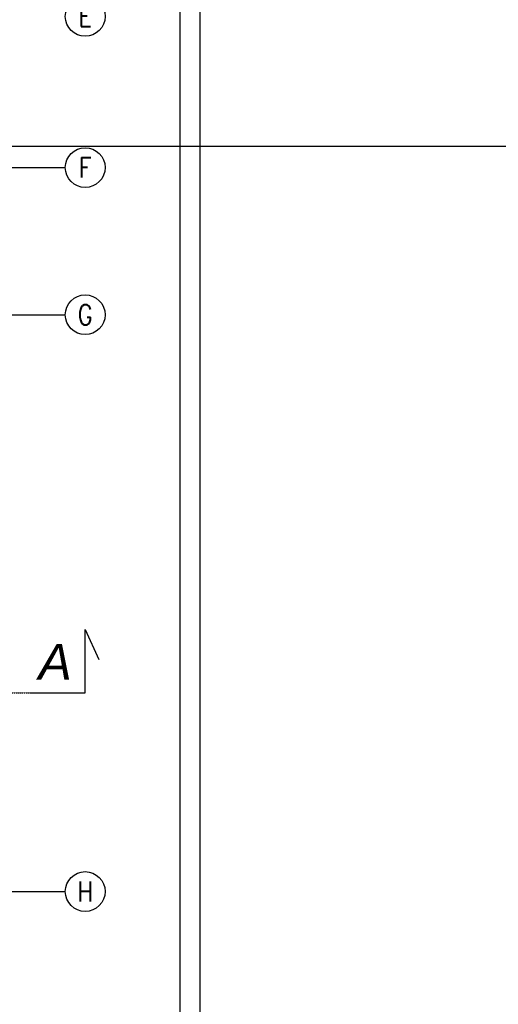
# Model space of a CAD drawing. Header units: millimetres. Extents: x 69081 to 158617, y -37521 to -9534.
# Tile 215 of 256: x 114845 to 115447, y -21415 to -20178. Entities that reach past the tile are written whole.
import ezdxf
from ezdxf.enums import TextEntityAlignment as Align

# ---------------------------------------------------------------- set-up
doc = ezdxf.new("R2010")
doc.units = ezdxf.units.MM
doc.linetypes.add('DO', pattern=[0.8, 0.6, -0.1, 0, -0.1])
doc.linetypes.add('DP', pattern=[0.5, 0.3, -0.2])
for name, color, linetype in [('A-OSI', 8, 'DO'), ('A-SCI', 7, 'Continuous'), ('BI_sym', 7, 'Continuous'), ('R-----OP', 1, 'Continuous'), ('R-----WY', 1, 'Continuous'), ('ramka', 1, 'Continuous')]:
    doc.layers.add(name, color=color, linetype=linetype)
doc.layers.get('R-----WY').off()
doc.styles.add('ROMANS', font='romans.shx', dxfattribs={"height": 1})
doc.styles.add('SŁAWKA', font='simplex.shx', dxfattribs={"height": 12.5})

# ---------------------------------------------------------------- blocks, each defined once
blk = doc.blocks.new('enr')
blk.add_circle((0, 0), 0.5)
at = {"style": 'ROMANS', "width": 0.85}
blk.add_attdef('NR', text='', height=0.5, dxfattribs=at).set_placement((0, 0), align=Align.MIDDLE_CENTER)
blk = doc.blocks.new('osie')
at = {"layer": 'A-OSI'}
for p, q in [((17717.4, -43202.4), (20818.3, -43202.4)), ((17574.2, -43387.4), (20818.3, -43387.4)), ((16858.8, -44112.4), (20818.3, -44112.4))]:
    blk.add_line(p, q, dxfattribs=at)
at = {"layer": 'BI_sym', "xscale": 50, "yscale": 50, "zscale": 50}
for p, values in [((20843.3, -43012.4), {'NR': 'E'}), ((20843.3, -43202.4), {'NR': 'F'}), ((20843.3, -43387.4), {'NR': 'G'}), ((20843.3, -44112.4), {'NR': 'H'})]:
    blk.add_blockref('enr', p, dxfattribs=at).add_auto_attribs(values)
blk = doc.blocks.new('PRZEKROJE')
at = {"layer": 'R-----OP', "color": 4}
for p, q in [((21668.3, -35018.8), (21668.3, -34939.3)), ((21668.3, -34939.3), (21685.6, -34977)), ((21600.1, -35018.8), (21668.3, -35018.8))]:
    blk.add_line(p, q, dxfattribs=at)
at = {"layer": 'R-----OP', "color": 121, "linetype": 'DP'}
blk.add_line((20555.1, -35018.8), (21600.1, -35018.8), dxfattribs=at)
at = {"layer": 'R-----OP', "color": 4}
blk.add_lwpolyline([(21600.1, -35018.8), (21668.3, -35018.8), (21668.3, -34939.3), (21685.6, -34977)], dxfattribs=at)
at = {"layer": 'R-----OP', "color": 121, "linetype": 'DP'}
blk.add_lwpolyline([(17635.6, -35018.8), (20288.5, -35018.8), (20288.5, -35018.8), (20555.1, -35018.8), (20555.1, -35018.8), (21600.1, -35018.8)], dxfattribs=at)
at = {"layer": 'R-----OP', "insert": (21609.6, -34980.1), "char_height": 45, "width": 62.982, "attachment_point": 4, "style": 'SŁAWKA'}
blk.add_mtext('\\pxql;{\\fArial|b0|i1|c238|p34;A}', dxfattribs=at)
blk = doc.blocks.new('*U2991')
for points in [[(0, 0), (0, 837), (900, 837), (900, 0)], [(30, 5), (30, 832), (895, 832), (895, 5)]]:
    blk.add_lwpolyline(points, close=True)

msp = doc.modelspace()

# ---------------------------------------------------------------- linework, layer by layer
at = {"color": 5, "elevation": 905.9057}
msp.add_lwpolyline([(114083.1242, -19266.7859), (117047.6443, -19266.7859), (117047.6443, -20337.187), (114083.1242, -20337.187)], close=True, dxfattribs=at)

# ---------------------------------------------------------------- block references
at = {"layer": 'A-SCI', "color": 4}
msp.add_blockref('osie', (94084.5456, 22838.835), dxfattribs=at)
at = {"layer": 'R-----WY'}
msp.add_blockref('PRZEKROJE', (93259.4635, 13995.1786), dxfattribs=at)
at = {"layer": 'ramka', "ltscale": 0.01, "xscale": 5, "yscale": 5, "zscale": 5}
msp.add_blockref('*U2991', (110571.8456, -22437.8823), dxfattribs=at)

doc.saveas('drawing.dxf')
